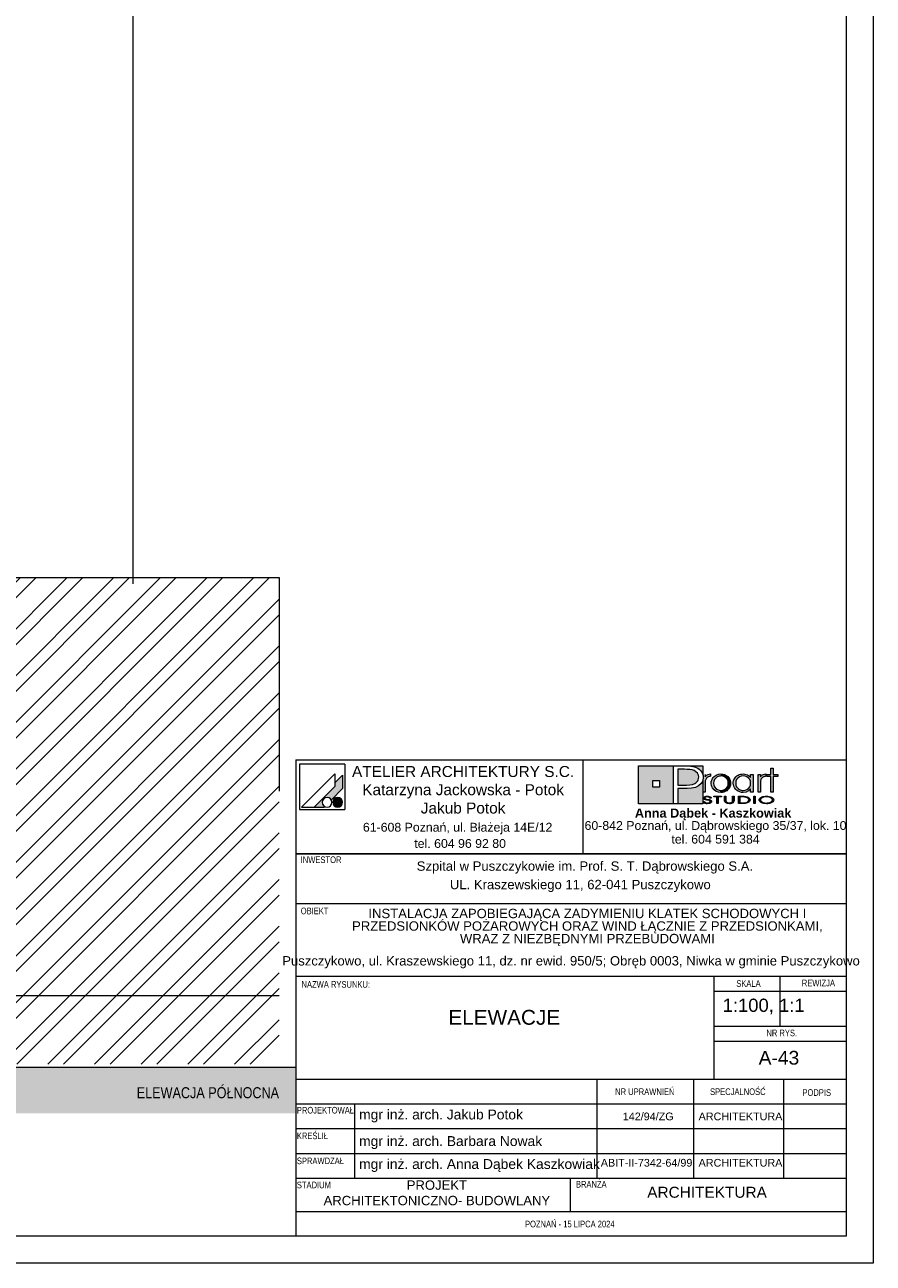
# Paper-space layout 'A-43 ELEWACJE' of a CAD drawing. Header units: millimetres. Extents: x -1100 to 1100, y 0 to 900.
# Tile 20 of 24: x 946 to 1100, y 0 to 225. Entities that reach past the tile are written whole.
import ezdxf
from ezdxf.xclip import XClip

# ---------------------------------------------------------------- set-up
doc = ezdxf.new("R2010")
doc.units = ezdxf.units.MM
doc.header["$MEASUREMENT"] = 0
doc.header["$XCLIPFRAME"] = 0
doc.linetypes.add('KURZGESTRICHELT', pattern=[550, 400, -150])
doc.linetypes.add('PRZERYWANA_DU_A', pattern=[550, 350, -200])
for name, color, linetype, lineweight, true_color in [('0_Nr_pióra__249', 7, 'Continuous', 5, 0x191919), ('A_Arkusz_Nr_pióra__19', 7, 'Continuous', 5, 0x191919), ('A_Arkusz_Nr_pióra__255', 7, 'Continuous', 15, 0x242424), ('A_linie_Nr_pióra__10', 7, 'Continuous', 13, 0x4b4b4b)]:
    doc.layers.add(name, color=color, linetype=linetype, lineweight=lineweight, true_color=true_color)
for name, color, linetype, lineweight in [('A_Arkusz_Nr_pióra__1', 7, 'Continuous', 20), ('A_opis_Nr_pióra__1', 7, 'Continuous', 20), ('A_ściany_Nr_pióra__1', 7, 'Continuous', 20), ('A_ściany_Nr_pióra__2', 8, 'Continuous', 13)]:
    doc.layers.add(name, color=color, linetype=linetype, lineweight=lineweight)
doc.layers.add('A_ściany', color=7, linetype='Continuous')
doc.styles.add('STYL_AUTOMATYCZNY_1', font='arial.ttf')
doc.styles.add('STYL_AUTOMATYCZNY_2', font='ARIALN.TTF')
doc.styles.add('STYL_AUTOMATYCZNY_3', font='arial.ttf')

# ---------------------------------------------------------------- blocks, each defined once
blk = doc.blocks.new('Rysunek_5_5', base_point=(-2628.73, 1333.61))
at = {"layer": 'A_ściany', "linetype": 'Continuous', "lineweight": 13}
h = blk.add_hatch(dxfattribs=at)
h.set_pattern_fill('stal_0005', color=8, style=0, pattern_type=2)
h.set_pattern_definition([(45, (-2628.7325, 1333.611), (-4.242641, 4.242641), []), (45, (-2630.1467, 1335.0253), (-4.242641, 4.242641), [])])
h.paths.add_polyline_path([(769.19, 36.18), (992.05, 36.18), (992.05, 124.55), (769.19, 124.55)])
blk.add_hatch(color=8, dxfattribs=at).paths.add_polyline_path([(644.29, 35.63), (644.29, 27.22), (995.1, 27.22), (995.1, 35.63)])
at = {"layer": 'A_linie_Nr_pióra__10', "color": 251, "linetype": 'KURZGESTRICHELT', "lineweight": 13, "true_color": 0x4b4b4b}
blk.add_line((741.9, 48.63), (992.05, 48.63), dxfattribs=at)
at = {"layer": 'A_ściany_Nr_pióra__1', "color": 7, "linetype": 'Continuous', "lineweight": 20}
for p, q in [((965.52, 395.51), (965.52, 123.4)), ((644.29, 35.63), (995.1, 35.63))]:
    blk.add_line(p, q, dxfattribs=at)
at = {"layer": 'A_ściany_Nr_pióra__2', "color": 8, "linetype": 'PRZERYWANA_DU_A', "lineweight": 13, "flags": 128}
blk.add_lwpolyline([(769.19, 36.18), (769.19, 124.55), (992.05, 124.55), (992.05, 36.18)], close=True, dxfattribs=at)
at = {"layer": 'A_opis_Nr_pióra__1', "color": 7, "linetype": 'Continuous', "lineweight": 20, "insert": (992.05, 29.95), "char_height": 2, "attachment_point": 9, "style": 'STYL_AUTOMATYCZNY_2'}
blk.add_mtext('\\A1;{\\pqr;\\fArial Narrow|b0|i0|c238|p0;\\W1.000000;ELEWACJA PÓŁNOCNA}', dxfattribs=at)

psp = doc.layouts.new('A-43 ELEWACJE')

# ---------------------------------------------------------------- hatches: boundary and pattern name
at = {"layer": 'A_Arkusz_Nr_pióra__19', "linetype": 'Continuous', "lineweight": 0, "true_color": 0x131313}
h = psp.add_hatch(color=250, dxfattribs=at)
h.paths.add_polyline_path([(1057.36, 90.34), (1063.71, 90.34), (1063.71, 83.46), (1057.36, 83.46)])
h.paths.add_polyline_path([(1059.96, 87.69), (1061.15, 87.69), (1061.15, 86.49), (1059.96, 86.49)], flags=0)
for points in [[(1069.03, 90.34), (1069.02, 88.83), (1068.99, 88.95), (1068.83, 89.25), (1068.63, 89.52), (1068.39, 89.75), (1068.11, 89.94), (1067.83, 90.07), (1067.54, 90.17), (1067.23, 90.25), (1066.87, 90.3), (1066.07, 90.33), (1066.02, 90.34)], [(1066.17, 89.71), (1065.71, 89.72), (1064.53, 89.72), (1064.53, 86.86), (1066.06, 86.86), (1066.69, 86.89), (1067.19, 86.98), (1067.59, 87.13), (1067.79, 87.26), (1067.96, 87.42), (1068.11, 87.61), (1068.21, 87.83), (1068.28, 88.05), (1068.3, 88.28), (1068.24, 88.67), (1068.07, 89), (1067.78, 89.3), (1067.48, 89.48), (1067.12, 89.62), (1066.71, 89.69), (1066.5, 89.71)], [(1064.53, 83.46), (1069.03, 83.46), (1069.03, 87.7), (1068.73, 87.14), (1068.24, 86.71), (1067.69, 86.45), (1067.02, 86.29), (1066.24, 86.24), (1064.53, 86.24)]]:
    psp.add_hatch(color=250, dxfattribs=at).paths.add_polyline_path(points)
at = {"layer": 'A_Arkusz_Nr_pióra__19', "linetype": 'Continuous', "lineweight": 5, "true_color": 0x191919}
for points in [[(1003.6, 88.67), (1002.2, 87.26), (1002.2, 86.61), (998.43, 82.85), (1000.24, 82.85), (1000.35, 82.96), (1000.22, 83.05), (1000.11, 83.16), (1000.02, 83.29), (999.96, 83.43), (999.92, 83.58), (999.91, 83.73), (999.92, 83.88), (999.96, 84.03), (1000.02, 84.17), (1000.11, 84.3), (1000.22, 84.4), (1000.35, 84.49), (1000.49, 84.56), (1000.64, 84.6), (1000.79, 84.61), (1000.94, 84.6), (1001.09, 84.56), (1001.23, 84.49), (1001.36, 84.4), (1001.46, 84.3), (1001.56, 84.16), (1003.6, 86.21), (1003.6, 86.51)], [(1003.6, 86.21), (1003.6, 88.67), (1002.2, 87.26), (1002.2, 86.61), (998.43, 82.85), (1000.24, 82.85), (1000.35, 82.96, -1.314777), (1001.56, 84.16)], [(1069.46, 88.83), (1069.02, 88.83), (1069.02, 85.58), (1069.48, 85.58), (1069.49, 87.54, -0.145311), (1069.61, 87.99, -0.140329), (1070.1, 88.38), (1070.45, 88.45), (1070.45, 88.88), (1070.01, 88.81), (1069.68, 88.63), (1069.46, 88.34)], [(1070.56, 87.22), (1070.58, 87.43), (1070.63, 87.65), (1070.71, 87.86), (1070.82, 88.06), (1070.95, 88.25), (1071.11, 88.41), (1071.48, 88.67), (1071.88, 88.83), (1072.33, 88.89), (1072.35, 88.89), (1072.33, 88.52), (1072.17, 88.5), (1072, 88.47), (1071.83, 88.41), (1071.67, 88.34), (1071.53, 88.24), (1071.39, 88.13), (1071.17, 87.86), (1071.04, 87.55), (1071, 87.2), (1071.04, 86.84), (1071.18, 86.52), (1071.4, 86.24), (1071.68, 86.04), (1071.99, 85.91), (1072.17, 85.89), (1072.15, 85.52), (1071.88, 85.55), (1071.47, 85.71), (1071.11, 85.97), (1070.8, 86.33), (1070.62, 86.75)], [(1072.33, 88.52), (1072.68, 88.47), (1073, 88.33), (1073.29, 88.11), (1073.5, 87.85), (1073.62, 87.55), (1073.67, 87.21), (1073.64, 86.96), (1074.05, 86.8), (1074.07, 86.87), (1074.1, 87.2), (1074.08, 87.43), (1074.03, 87.67), (1073.93, 87.91), (1073.77, 88.17), (1073.56, 88.4), (1073.3, 88.6), (1073, 88.76), (1072.68, 88.85), (1072.35, 88.89)], [(1080.14, 88.38), (1080.05, 88.34), (1079.97, 88.29), (1079.87, 88.23), (1079.76, 88.12), (1079.67, 88.01), (1079.6, 87.9), (1079.56, 87.78), (1079.53, 87.63), (1079.52, 87.46), (1079.52, 85.58), (1079.07, 85.58), (1079.07, 88.81), (1079.5, 88.81), (1079.5, 88.34), (1079.72, 88.63), (1080.05, 88.81), (1080.49, 88.88), (1080.49, 88.45), (1080.36, 88.43), (1080.24, 88.41)], [(1081.85, 85.58), (1081.41, 85.58), (1081.41, 88.44), (1080.7, 88.44), (1080.7, 88.81), (1081.41, 88.81), (1081.41, 89.94), (1081.85, 89.94), (1081.85, 88.81), (1082.66, 88.81), (1082.66, 88.44), (1081.85, 88.44)], [(1072.86, 85.58), (1072.6, 85.52), (1072.33, 85.5), (1072.15, 85.52), (1072.17, 85.89), (1072.34, 85.87), (1072.69, 85.91), (1073, 86.04), (1073.28, 86.26), (1073.5, 86.53), (1073.62, 86.85), (1073.64, 86.96), (1074.05, 86.8), (1073.97, 86.56), (1073.8, 86.26), (1073.61, 86.03), (1073.38, 85.84), (1073.12, 85.68)], [(1002.36, 84.53), (1003.02, 82.9, -0.39153), (1001.92, 83.36, -0.418968)], [(1002.36, 84.53), (1003.02, 82.9, 0.455663), (1003.49, 84.15, 0.390402)], [(1069.33, 83.87), (1069.06, 83.87), (1069.08, 83.79), (1069.13, 83.71), (1069.2, 83.64), (1069.28, 83.59), (1069.36, 83.56), (1069.43, 83.54), (1069.48, 83.52), (1069.61, 83.49), (1069.74, 83.48), (1069.82, 83.49), (1069.9, 83.48), (1070.05, 83.49), (1070.24, 83.53), (1070.41, 83.6), (1070.52, 83.68), (1070.59, 83.77), (1070.62, 83.87), (1070.61, 83.92), (1070.58, 83.98), (1070.55, 84.03), (1070.49, 84.08), (1070.44, 84.12), (1070.35, 84.16), (1070.3, 84.18), (1070.2, 84.21), (1070.16, 84.22), (1070.15, 84.07), (1070.19, 84.05), (1070.29, 84), (1070.34, 83.93), (1070.36, 83.86), (1070.35, 83.8), (1070.31, 83.74), (1070.23, 83.68), (1070.17, 83.65), (1070.11, 83.64), (1070.02, 83.61), (1069.94, 83.6), (1069.87, 83.6), (1069.8, 83.6), (1069.71, 83.61), (1069.63, 83.62), (1069.56, 83.64), (1069.49, 83.67), (1069.45, 83.7), (1069.39, 83.74), (1069.35, 83.8)], [(1070.29, 84.49), (1070.55, 84.49), (1070.53, 84.59), (1070.47, 84.67), (1070.35, 84.75), (1070.21, 84.81), (1070.04, 84.84), (1069.85, 84.85), (1069.66, 84.84), (1069.49, 84.8), (1069.34, 84.74), (1069.23, 84.67), (1069.16, 84.59), (1069.14, 84.5), (1069.16, 84.4), (1069.22, 84.33), (1069.32, 84.26), (1069.4, 84.22), (1069.47, 84.2), (1069.53, 84.19), (1069.65, 84.16), (1069.76, 84.15), (1069.88, 84.13), (1069.99, 84.11), (1070.07, 84.09), (1070.15, 84.07), (1070.16, 84.22), (1070.04, 84.24), (1069.88, 84.26), (1069.69, 84.3), (1069.6, 84.32), (1069.52, 84.35), (1069.45, 84.39), (1069.41, 84.44), (1069.4, 84.5), (1069.42, 84.57), (1069.46, 84.62), (1069.54, 84.67), (1069.62, 84.7), (1069.72, 84.73), (1069.81, 84.73), (1069.9, 84.73), (1069.99, 84.72), (1070.07, 84.7), (1070.15, 84.67), (1070.22, 84.62), (1070.27, 84.56)], [(1071.85, 83.5), (1071.6, 83.5), (1071.6, 84.71), (1071.02, 84.71), (1071.02, 84.83), (1072.43, 84.83), (1072.43, 84.71), (1071.85, 84.71)], [(1074.45, 83.6), (1074.36, 83.56), (1074.25, 83.52), (1074.12, 83.5), (1073.99, 83.48), (1073.86, 83.48), (1073.67, 83.49), (1073.5, 83.52), (1073.34, 83.56), (1073.15, 83.67), (1073.03, 83.82), (1073, 84), (1073, 84.83), (1073.25, 84.83), (1073.25, 84), (1073.26, 83.9), (1073.31, 83.81), (1073.37, 83.74, 0.154269), (1073.86, 83.61, 0.149724), (1074.34, 83.73), (1074.41, 83.81)], [(1074.41, 83.81), (1074.45, 83.9), (1074.46, 84), (1074.46, 84.83), (1074.72, 84.83), (1074.72, 84), (1074.7, 83.86), (1074.63, 83.74), (1074.53, 83.65), (1074.45, 83.6)], [(1075.76, 83.62), (1076.04, 83.62), (1076.04, 83.5), (1075.51, 83.5), (1075.51, 84.83), (1076.04, 84.83), (1076.04, 84.71), (1075.76, 84.71)], [(1076.23, 84.83), (1076.55, 84.82), (1076.75, 84.79), (1076.75, 84.66), (1076.59, 84.68), (1076.38, 84.7), (1076.13, 84.71), (1076.04, 84.71), (1076.04, 84.83)], [(1076.74, 83.53), (1076.72, 83.53), (1076.5, 83.51), (1076.25, 83.5), (1076.04, 83.5), (1076.04, 83.62), (1076.13, 83.62), (1076.28, 83.62), (1076.45, 83.63), (1076.53, 83.63), (1076.66, 83.65), (1076.74, 83.67)], [(1077.07, 84.72), (1077.23, 84.65), (1077.36, 84.58), (1077.48, 84.49), (1077.57, 84.38), (1077.62, 84.27), (1077.64, 84.16), (1077.61, 84.02), (1077.53, 83.89), (1077.39, 83.77), (1077.25, 83.68), (1077.09, 83.62), (1076.92, 83.57), (1076.74, 83.53), (1076.74, 83.67), (1076.88, 83.7), (1077.07, 83.77), (1077.22, 83.87), (1077.31, 83.96), (1077.37, 84.06), (1077.39, 84.17), (1077.37, 84.28), (1077.3, 84.38), (1077.21, 84.47), (1077.08, 84.55), (1076.93, 84.61), (1076.75, 84.66), (1076.75, 84.79), (1076.83, 84.78)], [(1078.57, 83.5), (1078.32, 83.5), (1078.32, 84.83), (1078.57, 84.83)]]:
    psp.add_hatch(color=250, dxfattribs=at).paths.add_polyline_path(points)
h = psp.add_hatch(color=250, dxfattribs=at)
h.paths.add_polyline_path([(1077.73, 86.15), (1077.36, 85.79), (1076.91, 85.57), (1076.39, 85.5), (1076.06, 85.53), (1075.75, 85.61), (1075.44, 85.75), (1075.18, 85.92), (1074.96, 86.14), (1074.78, 86.41), (1074.66, 86.67), (1074.59, 86.93), (1074.57, 87.2), (1074.58, 87.41), (1074.63, 87.61), (1074.7, 87.82), (1074.79, 88.02), (1074.91, 88.19), (1075.05, 88.36), (1075.24, 88.52), (1075.44, 88.65), (1075.67, 88.76), (1075.91, 88.83), (1076.15, 88.87), (1076.4, 88.89), (1076.67, 88.87), (1076.92, 88.81), (1077.15, 88.72), (1077.37, 88.59), (1077.56, 88.43), (1077.73, 88.24), (1077.73, 88.51), (1077.73, 88.81), (1078.17, 88.81), (1078.17, 87.53), (1078.17, 85.58), (1077.73, 85.58), (1077.73, 85.83)])
h.paths.add_polyline_path([(1075.81, 88.38, 0.471077), (1075.22, 86.5, 0.494724), (1077.4, 86.34, 0.387258), (1077.36, 88.1, 0.314042)], flags=0)
h = psp.add_hatch(color=250, dxfattribs=at)
h.paths.add_polyline_path([(1080.59, 84.85, 0.130991), (1079.56, 84.6, 0.250658), (1079.25, 84.17, 0.250617), (1079.5, 83.77, 0.141351), (1080.59, 83.48, 0.117723), (1081.58, 83.7, 0.245905), (1081.93, 84.16, 0.237366), (1081.68, 84.56, 0.143887)])
h.paths.add_polyline_path([(1080.59, 84.73, 0.128597), (1079.81, 84.56), (1079.72, 84.5), (1079.65, 84.45), (1079.58, 84.37), (1079.54, 84.31), (1079.51, 84.24), (1079.5, 84.17), (1079.53, 84.03), (1079.62, 83.91), (1079.78, 83.79, 0.126974), (1080.59, 83.6, 0.113214), (1081.35, 83.76), (1081.49, 83.86), (1081.58, 83.93), (1081.63, 84.01), (1081.66, 84.08), (1081.67, 84.16), (1081.65, 84.26), (1081.6, 84.36), (1081.52, 84.45), (1081.39, 84.55, 0.11716)], flags=0)

# ---------------------------------------------------------------- linework, layer by layer
at = {"layer": '0_Nr_pióra__249', "color": 250, "linetype": 'Continuous', "lineweight": 5, "true_color": 0x191919}
for p, q in [((995.75, 90.68), (995.75, 82.41)), ((1004.01, 90.68), (995.75, 90.68)), ((1004.01, 90.68), (1004.01, 82.41)), ((1057.36, 90.34), (1069.03, 90.34)), ((1057.36, 83.46), (1057.36, 90.34)), ((1063.71, 83.46), (1063.71, 90.34)), ((1063.71, 90.34), (1065.99, 90.34)), ((1065.99, 90.34), (1066.46, 90.33)), ((1066.46, 90.33), (1066.87, 90.3)), ((1066.87, 90.3), (1067.23, 90.25)), ((1067.23, 90.25), (1067.54, 90.17)), ((1067.54, 90.17), (1067.83, 90.07)), ((1067.83, 90.07), (1068.11, 89.94)), ((1069.03, 90.34), (1069.02, 88.81)), ((1002.2, 88.91), (996.13, 82.85)), ((1002.2, 88.91), (1002.2, 86.61)), ((1003.6, 88.67), (1002.2, 87.26)), ((1003.6, 88.67), (1003.6, 86.51)), ((1064.53, 89.72), (1064.53, 86.86)), ((1065.71, 89.72), (1064.53, 89.72)), ((1066.17, 89.71), (1065.71, 89.72)), ((1066.5, 89.71), (1066.17, 89.71)), ((1066.71, 89.69), (1066.5, 89.71)), ((1067.12, 89.62), (1066.71, 89.69)), ((1067.48, 89.48), (1067.12, 89.62)), ((1067.79, 89.29), (1067.48, 89.48)), ((1068.07, 89), (1067.79, 89.29)), ((1068.24, 88.67), (1068.07, 89)), ((1068.11, 89.94), (1068.39, 89.75)), ((1068.11, 87.61), (1068.21, 87.83)), ((1068.21, 87.83), (1068.28, 88.05)), ((1068.3, 88.28), (1068.24, 88.67)), ((1068.28, 88.05), (1068.3, 88.28)), ((1068.39, 89.75), (1068.63, 89.52)), ((1068.63, 89.52), (1068.83, 89.25)), ((1068.83, 89.25), (1068.99, 88.95)), ((1068.99, 88.95), (1069.08, 88.62)), ((1069.12, 88.27), (1069.02, 87.66)), ((1069.08, 88.62), (1069.12, 88.27)), ((1069.46, 88.81), (1069.46, 88.34)), ((1069.46, 88.34), (1069.68, 88.63)), ((1069.52, 87.78), (1069.49, 87.63)), ((1069.56, 87.9), (1069.52, 87.78)), ((1069.63, 88.01), (1069.56, 87.9)), ((1069.72, 88.12), (1069.63, 88.01)), ((1069.68, 88.63), (1070.01, 88.81)), ((1069.83, 88.23), (1069.72, 88.12)), ((1069.92, 88.29), (1069.83, 88.23)), ((1070.01, 88.34), (1069.92, 88.29)), ((1070.01, 88.81), (1070.45, 88.88)), ((1070.1, 88.38), (1070.01, 88.34)), ((1070.2, 88.41), (1070.1, 88.38)), ((1070.32, 88.43), (1070.2, 88.41)), ((1070.45, 88.45), (1070.32, 88.43)), ((1070.45, 88.88), (1070.45, 88.45)), ((1070.63, 87.65), (1070.71, 87.86)), ((1070.71, 87.86), (1070.82, 88.06)), ((1070.82, 88.06), (1070.95, 88.25)), ((1070.95, 88.25), (1071.11, 88.41)), ((1071.17, 87.86), (1071.04, 87.55)), ((1071.11, 88.41), (1071.48, 88.67)), ((1071.39, 88.13), (1071.17, 87.86)), ((1071.53, 88.24), (1071.39, 88.13)), ((1071.48, 88.67), (1071.88, 88.83)), ((1071.67, 88.34), (1071.53, 88.24)), ((1071.83, 88.41), (1071.67, 88.34)), ((1072, 88.47), (1071.83, 88.41)), ((1071.88, 88.83), (1072.33, 88.89)), ((1072.17, 88.5), (1072, 88.47)), ((1072.34, 88.52), (1072.17, 88.5)), ((1072.33, 88.89), (1072.67, 88.86)), ((1072.68, 88.47), (1072.34, 88.52)), ((1072.67, 88.86), (1073, 88.76)), ((1073, 88.33), (1072.68, 88.47)), ((1073, 88.76), (1073.3, 88.6)), ((1073.29, 88.11), (1073, 88.33)), ((1073.5, 87.85), (1073.29, 88.11)), ((1073.3, 88.6), (1073.56, 88.4)), ((1073.62, 87.55), (1073.5, 87.85)), ((1073.56, 88.4), (1073.77, 88.17)), ((1073.77, 88.17), (1073.94, 87.9)), ((1073.94, 87.9), (1074.03, 87.67)), ((1074.63, 87.61), (1074.7, 87.82)), ((1074.7, 87.82), (1074.79, 88.02)), ((1074.79, 88.02), (1074.91, 88.19)), ((1074.91, 88.19), (1075.05, 88.36)), ((1075.05, 88.36), (1075.24, 88.52)), ((1075.19, 87.85), (1075.05, 87.55)), ((1075.41, 88.12), (1075.19, 87.85)), ((1075.24, 88.52), (1075.44, 88.65)), ((1075.71, 88.34), (1075.41, 88.12)), ((1075.44, 88.65), (1075.67, 88.76)), ((1075.67, 88.76), (1075.91, 88.83)), ((1076.03, 88.47), (1075.71, 88.34)), ((1075.91, 88.83), (1076.15, 88.87)), ((1076.39, 88.52), (1076.03, 88.47)), ((1076.15, 88.87), (1076.4, 88.89)), ((1076.75, 88.47), (1076.39, 88.52)), ((1076.4, 88.89), (1076.67, 88.87)), ((1076.67, 88.87), (1076.92, 88.81)), ((1077.06, 88.34), (1076.75, 88.47)), ((1076.92, 88.81), (1077.15, 88.72)), ((1077.34, 88.12), (1077.06, 88.34)), ((1077.15, 88.72), (1077.37, 88.59)), ((1077.56, 87.85), (1077.34, 88.12)), ((1077.37, 88.59), (1077.56, 88.43)), ((1077.56, 88.43), (1077.73, 88.24)), ((1077.69, 87.54), (1077.56, 87.85)), ((1077.73, 88.24), (1077.73, 88.81)), ((1077.73, 88.81), (1078.17, 88.81)), ((1078.17, 88.81), (1078.17, 85.58)), ((1079.07, 85.58), (1079.07, 88.81)), ((1079.07, 88.81), (1079.5, 88.81)), ((1079.5, 88.81), (1079.5, 88.34)), ((1079.5, 88.34), (1079.72, 88.63)), ((1079.56, 87.78), (1079.53, 87.63)), ((1079.6, 87.9), (1079.56, 87.78)), ((1079.67, 88.01), (1079.6, 87.9)), ((1079.76, 88.12), (1079.67, 88.01)), ((1079.72, 88.63), (1080.05, 88.81)), ((1079.87, 88.23), (1079.76, 88.12)), ((1079.97, 88.29), (1079.87, 88.23)), ((1080.05, 88.34), (1079.97, 88.29)), ((1080.05, 88.81), (1080.49, 88.88)), ((1080.14, 88.38), (1080.05, 88.34)), ((1080.24, 88.41), (1080.14, 88.38)), ((1080.36, 88.43), (1080.24, 88.41)), ((1080.49, 88.45), (1080.36, 88.43)), ((1080.49, 88.88), (1080.49, 88.45)), ((1080.7, 88.44), (1080.7, 88.81)), ((1080.7, 88.81), (1081.41, 88.81)), ((1081.41, 88.44), (1080.7, 88.44)), ((1081.41, 88.81), (1081.41, 89.94)), ((1081.41, 89.94), (1081.85, 89.94)), ((1081.41, 85.58), (1081.41, 88.44)), ((1081.85, 89.94), (1081.85, 88.81)), ((1081.85, 88.81), (1082.66, 88.81)), ((1082.66, 88.44), (1081.85, 88.44)), ((1081.85, 88.44), (1081.85, 85.58)), ((1082.66, 88.81), (1082.66, 88.44)), ((1002.2, 86.61), (998.43, 82.85)), ((1003.6, 86.21), (1001.56, 84.16)), ((1003.6, 86.51), (1003.6, 86.21)), ((1059.96, 87.69), (1061.15, 87.69)), ((1059.96, 87.69), (1061.15, 87.69)), ((1059.96, 86.49), (1059.96, 87.69)), ((1061.15, 86.49), (1059.96, 86.49)), ((1061.15, 87.69), (1061.15, 86.49)), ((1061.15, 87.69), (1061.15, 86.49)), ((1064.53, 86.86), (1066.06, 86.86)), ((1064.53, 86.24), (1064.53, 83.46)), ((1066.19, 86.24), (1064.53, 86.24)), ((1066.06, 86.86), (1066.69, 86.89)), ((1067, 86.29), (1066.19, 86.24)), ((1066.69, 86.89), (1067.19, 86.98)), ((1067.69, 86.45), (1067, 86.29)), ((1067.19, 86.98), (1067.59, 87.13)), ((1067.59, 87.13), (1067.79, 87.26)), ((1068.24, 86.71), (1067.69, 86.45)), ((1067.79, 87.26), (1067.96, 87.42)), ((1067.96, 87.42), (1068.11, 87.61)), ((1068.73, 87.14), (1068.24, 86.71)), ((1069.02, 87.66), (1068.73, 87.14)), ((1069.48, 85.58), (1069.02, 85.58)), ((1069.03, 87.67), (1069.03, 83.46)), ((1069.49, 87.63), (1069.48, 87.46)), ((1069.48, 87.46), (1069.48, 85.58)), ((1070.56, 87.22), (1070.58, 87.43)), ((1070.62, 86.75), (1070.56, 87.22)), ((1070.58, 87.43), (1070.63, 87.65)), ((1070.8, 86.33), (1070.62, 86.75)), ((1071.11, 85.97), (1070.8, 86.33)), ((1071.04, 87.55), (1071, 87.2)), ((1071, 87.2), (1071.04, 86.84)), ((1071.04, 86.84), (1071.18, 86.52)), ((1071.47, 85.71), (1071.11, 85.97)), ((1071.18, 86.52), (1071.4, 86.24)), ((1071.4, 86.24), (1071.68, 86.04)), ((1071.88, 85.55), (1071.47, 85.71)), ((1071.68, 86.04), (1071.99, 85.91)), ((1072.33, 85.5), (1071.88, 85.55)), ((1071.99, 85.91), (1072.34, 85.87)), ((1072.6, 85.52), (1072.33, 85.5)), ((1072.34, 85.87), (1072.69, 85.91)), ((1072.86, 85.58), (1072.6, 85.52)), ((1072.69, 85.91), (1073, 86.04)), ((1073.12, 85.68), (1072.86, 85.58)), ((1073, 86.04), (1073.28, 86.26)), ((1073.38, 85.84), (1073.12, 85.68)), ((1073.28, 86.26), (1073.5, 86.53)), ((1073.61, 86.03), (1073.38, 85.84)), ((1073.5, 86.53), (1073.62, 86.85)), ((1073.8, 86.26), (1073.61, 86.03)), ((1073.67, 87.21), (1073.62, 87.55)), ((1073.62, 86.85), (1073.67, 87.21)), ((1073.97, 86.56), (1073.8, 86.26)), ((1074.07, 86.87), (1073.97, 86.56)), ((1074.03, 87.67), (1074.08, 87.43)), ((1074.1, 87.2), (1074.07, 86.87)), ((1074.08, 87.43), (1074.1, 87.2)), ((1074.57, 87.2), (1074.58, 87.41)), ((1074.59, 86.93), (1074.57, 87.2)), ((1074.58, 87.41), (1074.63, 87.61)), ((1074.66, 86.67), (1074.59, 86.93)), ((1074.78, 86.41), (1074.66, 86.67)), ((1074.96, 86.14), (1074.78, 86.41)), ((1075.18, 85.92), (1074.96, 86.14)), ((1075.05, 87.55), (1075.01, 87.22)), ((1075.01, 87.22), (1075.05, 86.87)), ((1075.05, 86.87), (1075.18, 86.55)), ((1075.18, 86.55), (1075.4, 86.28)), ((1075.44, 85.75), (1075.18, 85.92)), ((1075.4, 86.28), (1075.53, 86.16)), ((1075.75, 85.61), (1075.44, 85.75)), ((1075.53, 86.16), (1075.68, 86.06)), ((1075.68, 86.06), (1075.85, 85.98)), ((1076.06, 85.53), (1075.75, 85.61)), ((1075.85, 85.98), (1076.03, 85.92)), ((1076.03, 85.92), (1076.21, 85.88)), ((1076.39, 85.5), (1076.06, 85.53)), ((1076.21, 85.88), (1076.39, 85.87)), ((1076.39, 85.87), (1076.74, 85.91)), ((1076.91, 85.57), (1076.39, 85.5)), ((1076.74, 85.91), (1077.06, 86.05)), ((1077.36, 85.79), (1076.91, 85.57)), ((1077.06, 86.05), (1077.34, 86.26)), ((1077.34, 86.26), (1077.56, 86.54)), ((1077.73, 86.15), (1077.36, 85.79)), ((1077.56, 86.54), (1077.69, 86.85)), ((1077.73, 87.19), (1077.69, 87.54)), ((1077.69, 86.85), (1077.73, 87.19)), ((1077.73, 85.58), (1077.73, 86.15)), ((1078.17, 85.58), (1077.73, 85.58)), ((1079.52, 85.58), (1079.07, 85.58)), ((1079.53, 87.63), (1079.52, 87.46)), ((1079.52, 87.46), (1079.52, 85.58)), ((1081.85, 85.58), (1081.41, 85.58)), ((1069.03, 83.46), (1057.36, 83.46)), ((1064.53, 83.46), (1063.71, 83.46)), ((1069.08, 83.79), (1069.06, 83.87)), ((1069.06, 83.87), (1069.33, 83.87)), ((1069.13, 83.71), (1069.08, 83.79)), ((1069.2, 83.64), (1069.13, 83.71)), ((1069.14, 84.5), (1069.16, 84.59)), ((1069.16, 84.4), (1069.14, 84.5)), ((1069.16, 84.59), (1069.23, 84.67)), ((1069.22, 84.33), (1069.16, 84.4)), ((1069.28, 83.59), (1069.2, 83.64)), ((1069.32, 84.26), (1069.22, 84.33)), ((1069.23, 84.67), (1069.34, 84.74)), ((1069.37, 83.55), (1069.28, 83.59)), ((1069.37, 84.23), (1069.32, 84.26)), ((1069.33, 83.87), (1069.35, 83.8)), ((1069.34, 84.74), (1069.49, 84.8)), ((1069.35, 83.8), (1069.39, 83.74)), ((1069.43, 84.21), (1069.37, 84.23)), ((1069.48, 83.52), (1069.37, 83.55)), ((1069.39, 83.74), (1069.45, 83.7)), ((1069.41, 84.56), (1069.4, 84.5)), ((1069.4, 84.5), (1069.41, 84.44)), ((1069.46, 84.62), (1069.41, 84.56)), ((1069.41, 84.44), (1069.45, 84.39)), ((1069.5, 84.19), (1069.43, 84.21)), ((1069.45, 84.39), (1069.52, 84.35)), ((1069.45, 83.7), (1069.5, 83.67)), ((1069.54, 84.67), (1069.46, 84.62)), ((1069.59, 83.5), (1069.48, 83.52)), ((1069.49, 84.8), (1069.66, 84.84)), ((1069.58, 84.18), (1069.5, 84.19)), ((1069.5, 83.67), (1069.56, 83.64)), ((1069.52, 84.35), (1069.6, 84.32)), ((1069.62, 84.7), (1069.54, 84.67)), ((1069.56, 83.64), (1069.63, 83.62)), ((1069.68, 84.16), (1069.58, 84.18)), ((1069.72, 83.48), (1069.59, 83.5)), ((1069.6, 84.32), (1069.73, 84.29)), ((1069.72, 84.73), (1069.62, 84.7)), ((1069.63, 83.62), (1069.7, 83.61)), ((1069.66, 84.84), (1069.85, 84.85)), ((1069.8, 84.14), (1069.68, 84.16)), ((1069.7, 83.61), (1069.77, 83.6)), ((1069.83, 84.73), (1069.72, 84.73)), ((1069.84, 83.48), (1069.72, 83.48)), ((1069.73, 84.29), (1069.89, 84.26)), ((1069.77, 83.6), (1069.85, 83.6)), ((1069.96, 84.12), (1069.8, 84.14)), ((1069.95, 84.72), (1069.83, 84.73)), ((1070.05, 83.49), (1069.84, 83.48)), ((1069.85, 84.85), (1070.04, 84.84)), ((1069.85, 83.6), (1069.92, 83.6)), ((1069.89, 84.26), (1070.03, 84.24)), ((1069.92, 83.6), (1069.98, 83.61)), ((1070.06, 84.7), (1069.95, 84.72)), ((1070.09, 84.09), (1069.96, 84.12)), ((1069.98, 83.61), (1070.05, 83.62)), ((1070.03, 84.24), (1070.13, 84.22)), ((1070.04, 84.84), (1070.21, 84.81)), ((1070.05, 83.62), (1070.12, 83.64)), ((1070.24, 83.53), (1070.05, 83.49)), ((1070.15, 84.67), (1070.06, 84.7)), ((1070.19, 84.05), (1070.09, 84.09)), ((1070.12, 83.64), (1070.18, 83.66)), ((1070.13, 84.22), (1070.2, 84.21)), ((1070.22, 84.62), (1070.15, 84.67)), ((1070.18, 83.66), (1070.23, 83.68)), ((1070.29, 84), (1070.19, 84.05)), ((1070.2, 84.21), (1070.25, 84.2)), ((1070.21, 84.81), (1070.35, 84.75)), ((1070.27, 84.56), (1070.22, 84.62)), ((1070.23, 83.68), (1070.3, 83.74)), ((1070.41, 83.6), (1070.24, 83.53)), ((1070.25, 84.2), (1070.31, 84.18)), ((1070.29, 84.49), (1070.27, 84.56)), ((1070.55, 84.49), (1070.29, 84.49)), ((1070.34, 83.93), (1070.29, 84)), ((1070.3, 83.74), (1070.35, 83.8)), ((1070.31, 84.18), (1070.36, 84.16)), ((1070.36, 83.86), (1070.34, 83.93)), ((1070.35, 84.75), (1070.47, 84.67)), ((1070.35, 83.8), (1070.36, 83.86)), ((1070.36, 84.16), (1070.44, 84.12)), ((1070.52, 83.68), (1070.41, 83.6)), ((1070.44, 84.12), (1070.5, 84.08)), ((1070.47, 84.67), (1070.53, 84.59)), ((1070.5, 84.08), (1070.55, 84.03)), ((1070.59, 83.77), (1070.52, 83.68)), ((1070.53, 84.59), (1070.55, 84.49)), ((1070.55, 84.03), (1070.59, 83.98)), ((1070.59, 83.98), (1070.61, 83.92)), ((1070.62, 83.87), (1070.59, 83.77)), ((1070.61, 83.92), (1070.62, 83.87)), ((1071.02, 84.71), (1071.02, 84.83)), ((1071.02, 84.83), (1072.43, 84.83)), ((1071.6, 84.71), (1071.02, 84.71)), ((1071.6, 83.5), (1071.6, 84.71)), ((1071.85, 83.5), (1071.6, 83.5)), ((1072.43, 84.71), (1071.85, 84.71)), ((1071.85, 84.71), (1071.85, 83.5)), ((1072.43, 84.83), (1072.43, 84.71)), ((1073, 84.83), (1073.25, 84.83)), ((1073, 84), (1073, 84.83)), ((1073.03, 83.82), (1073, 84)), ((1073.15, 83.67), (1073.03, 83.82)), ((1073.34, 83.56), (1073.15, 83.67)), ((1073.25, 84.83), (1073.25, 84)), ((1073.25, 84), (1073.26, 83.9)), ((1073.26, 83.9), (1073.31, 83.81)), ((1073.31, 83.81), (1073.38, 83.73)), ((1073.5, 83.52), (1073.34, 83.56)), ((1073.38, 83.73), (1073.43, 83.7)), ((1073.43, 83.7), (1073.5, 83.67)), ((1073.5, 83.67), (1073.58, 83.64)), ((1073.67, 83.49), (1073.5, 83.52)), ((1073.58, 83.64), (1073.67, 83.62)), ((1073.67, 83.62), (1073.76, 83.61)), ((1073.86, 83.48), (1073.67, 83.49)), ((1073.76, 83.61), (1073.86, 83.61)), ((1073.86, 83.61), (1073.95, 83.61)), ((1073.99, 83.48), (1073.86, 83.48)), ((1073.95, 83.61), (1074.04, 83.62)), ((1074.12, 83.5), (1073.99, 83.48)), ((1074.04, 83.62), (1074.13, 83.64)), ((1074.25, 83.52), (1074.12, 83.5)), ((1074.13, 83.64), (1074.21, 83.67)), ((1074.21, 83.67), (1074.28, 83.7)), ((1074.36, 83.56), (1074.25, 83.52)), ((1074.28, 83.7), (1074.34, 83.73)), ((1074.34, 83.73), (1074.41, 83.81)), ((1074.45, 83.6), (1074.36, 83.56)), ((1074.41, 83.81), (1074.45, 83.9)), ((1074.45, 83.9), (1074.46, 84)), ((1074.53, 83.65), (1074.45, 83.6)), ((1074.46, 84), (1074.46, 84.83)), ((1074.46, 84.83), (1074.72, 84.83)), ((1074.63, 83.74), (1074.53, 83.65)), ((1074.7, 83.86), (1074.63, 83.74)), ((1074.72, 84), (1074.7, 83.86)), ((1074.72, 84.83), (1074.72, 84)), ((1075.51, 83.5), (1075.51, 84.83)), ((1075.51, 84.83), (1076.04, 84.83)), ((1075.51, 83.5), (1075.51, 84.83)), ((1075.51, 84.83), (1076.23, 84.83)), ((1076.04, 83.5), (1075.51, 83.5)), ((1076.25, 83.5), (1075.51, 83.5)), ((1076.04, 84.71), (1075.76, 84.71)), ((1075.76, 84.71), (1075.76, 83.62)), ((1076.13, 84.71), (1075.76, 84.71)), ((1075.76, 84.71), (1075.76, 83.62)), ((1075.76, 83.62), (1076.04, 83.62)), ((1075.76, 83.62), (1076.13, 83.62)), ((1076.04, 84.83), (1076.04, 84.71)), ((1076.04, 83.62), (1076.04, 83.5)), ((1076.38, 84.7), (1076.13, 84.71)), ((1076.13, 83.62), (1076.35, 83.62)), ((1076.23, 84.83), (1076.55, 84.82)), ((1076.5, 83.51), (1076.25, 83.5)), ((1076.35, 83.62), (1076.53, 83.63)), ((1076.59, 84.68), (1076.38, 84.7)), ((1076.72, 83.53), (1076.5, 83.51)), ((1076.53, 83.63), (1076.68, 83.65)), ((1076.55, 84.82), (1076.83, 84.78)), ((1076.77, 84.65), (1076.59, 84.68)), ((1076.68, 83.65), (1076.89, 83.7)), ((1076.92, 83.57), (1076.72, 83.53)), ((1076.93, 84.61), (1076.77, 84.65)), ((1076.83, 84.78), (1077.07, 84.72)), ((1076.89, 83.7), (1077.07, 83.77)), ((1077.09, 83.62), (1076.92, 83.57)), ((1077.07, 84.55), (1076.93, 84.61)), ((1077.07, 84.72), (1077.23, 84.65)), ((1077.2, 84.48), (1077.07, 84.55)), ((1077.07, 83.77), (1077.22, 83.87)), ((1077.25, 83.68), (1077.09, 83.62)), ((1077.3, 84.38), (1077.2, 84.48)), ((1077.22, 83.87), (1077.31, 83.96)), ((1077.23, 84.65), (1077.36, 84.58)), ((1077.39, 83.77), (1077.25, 83.68)), ((1077.37, 84.28), (1077.3, 84.38)), ((1077.31, 83.96), (1077.37, 84.06)), ((1077.36, 84.58), (1077.48, 84.49)), ((1077.39, 84.17), (1077.37, 84.28)), ((1077.37, 84.06), (1077.39, 84.17)), ((1077.53, 83.89), (1077.39, 83.77)), ((1077.48, 84.49), (1077.57, 84.38)), ((1077.61, 84.02), (1077.53, 83.89)), ((1077.57, 84.38), (1077.62, 84.27)), ((1077.64, 84.16), (1077.61, 84.02)), ((1077.62, 84.27), (1077.64, 84.16)), ((1078.32, 83.5), (1078.32, 84.83)), ((1078.32, 84.83), (1078.57, 84.83)), ((1078.32, 83.5), (1078.32, 84.83)), ((1078.32, 84.83), (1078.57, 84.83)), ((1078.57, 83.5), (1078.32, 83.5)), ((1078.57, 83.5), (1078.32, 83.5)), ((1078.57, 84.83), (1078.57, 83.5)), ((1078.57, 84.83), (1078.57, 83.5)), ((1079.25, 84.17), (1079.27, 84.28)), ((1079.26, 84.07), (1079.25, 84.17)), ((1079.31, 83.97), (1079.26, 84.07)), ((1079.27, 84.28), (1079.33, 84.39)), ((1079.38, 83.87), (1079.31, 83.97)), ((1079.33, 84.39), (1079.42, 84.5)), ((1079.5, 83.77), (1079.38, 83.87)), ((1079.42, 84.5), (1079.56, 84.6)), ((1079.51, 84.24), (1079.5, 84.17)), ((1079.5, 84.17), (1079.53, 84.03)), ((1079.65, 83.67), (1079.5, 83.77)), ((1079.54, 84.31), (1079.51, 84.24)), ((1079.53, 84.03), (1079.62, 83.91)), ((1079.58, 84.37), (1079.54, 84.31)), ((1079.56, 84.6), (1079.73, 84.69)), ((1079.64, 84.44), (1079.58, 84.37)), ((1079.62, 83.91), (1079.77, 83.79)), ((1079.72, 84.5), (1079.64, 84.44)), ((1079.84, 83.6), (1079.65, 83.67)), ((1079.81, 84.56), (1079.72, 84.5)), ((1079.73, 84.69), (1079.93, 84.76)), ((1079.77, 83.79), (1079.88, 83.74)), ((1080.04, 84.66), (1079.81, 84.56)), ((1080.07, 83.53), (1079.84, 83.6)), ((1079.88, 83.74), (1080, 83.69)), ((1079.93, 84.76), (1080.14, 84.81)), ((1080, 83.69), (1080.13, 83.65)), ((1080.3, 84.71), (1080.04, 84.66)), ((1080.33, 83.49), (1080.07, 83.53)), ((1080.13, 83.65), (1080.28, 83.62)), ((1080.14, 84.81), (1080.35, 84.84)), ((1080.28, 83.62), (1080.43, 83.6)), ((1080.59, 84.73), (1080.3, 84.71)), ((1080.59, 83.48), (1080.33, 83.49)), ((1080.35, 84.84), (1080.59, 84.85)), ((1080.43, 83.6), (1080.59, 83.6)), ((1080.59, 84.85), (1080.85, 84.84)), ((1080.76, 84.72), (1080.59, 84.73)), ((1080.59, 83.6), (1080.81, 83.61)), ((1080.78, 83.48), (1080.59, 83.48)), ((1080.93, 84.7), (1080.76, 84.72)), ((1080.97, 83.51), (1080.78, 83.48)), ((1080.81, 83.61), (1081.01, 83.64)), ((1080.85, 84.84), (1081.1, 84.8)), ((1081.09, 84.67), (1080.93, 84.7)), ((1081.15, 83.54), (1080.97, 83.51)), ((1081.01, 83.64), (1081.2, 83.7)), ((1081.26, 84.61), (1081.09, 84.67)), ((1081.1, 84.8), (1081.34, 84.73)), ((1081.31, 83.59), (1081.15, 83.54)), ((1081.2, 83.7), (1081.35, 83.76)), ((1081.4, 84.54), (1081.26, 84.61)), ((1081.45, 83.64), (1081.31, 83.59)), ((1081.34, 84.73), (1081.53, 84.65)), ((1081.35, 83.76), (1081.48, 83.84)), ((1081.52, 84.45), (1081.4, 84.54)), ((1081.58, 83.7), (1081.45, 83.64)), ((1081.48, 83.84), (1081.58, 83.93)), ((1081.6, 84.36), (1081.52, 84.45)), ((1081.53, 84.65), (1081.68, 84.56)), ((1081.58, 83.93), (1081.63, 84.01)), ((1081.77, 83.84), (1081.58, 83.7)), ((1081.65, 84.26), (1081.6, 84.36)), ((1081.63, 84.01), (1081.66, 84.08)), ((1081.67, 84.16), (1081.65, 84.26)), ((1081.66, 84.08), (1081.67, 84.16)), ((1081.68, 84.56), (1081.8, 84.45)), ((1081.89, 84), (1081.77, 83.84)), ((1081.8, 84.45), (1081.87, 84.36)), ((1081.87, 84.36), (1081.91, 84.26)), ((1081.93, 84.16), (1081.89, 84)), ((1081.91, 84.26), (1081.93, 84.16)), ((995.75, 82.41), (1004.01, 82.41)), ((996.13, 82.85), (1000.24, 82.85)), ((1000.35, 82.96), (1000.24, 82.85))]:
    psp.add_line(p, q, dxfattribs=at)
for centre, start, end in [((1000.79, 83.73), 0, 180), ((1000.79, 83.73), 180, 0), ((1002.72, 83.73), 0, 180), ((1002.72, 83.73), 180, 0)]:
    psp.add_arc(centre, 0.882, start, end, dxfattribs=at)
at = {"layer": 'A_Arkusz_Nr_pióra__1', "color": 7, "linetype": 'Continuous', "lineweight": 20}
for p, q in [((1095.1, 895.1), (1095.1, 4.9)), ((1095.1, 4.9), (29.9, 4.9))]:
    psp.add_line(p, q, dxfattribs=at)
at = {"layer": 'A_Arkusz_Nr_pióra__1', "color": 7, "linetype": 'Continuous', "lineweight": 20, "flags": 128}
psp.add_lwpolyline([(0, 900), (1100, 900), (1100, 0), (0, 0)], close=True, dxfattribs=at)
at = {"layer": 'A_Arkusz_Nr_pióra__255', "color": 250, "linetype": 'Continuous', "lineweight": 15, "true_color": 0x242424}
for p, q in [((995.1, 91.43), (1095.1, 91.43)), ((995.1, 91.43), (995.1, 74.35)), ((1047.22, 91.43), (1047.22, 74.35)), ((995.1, 74.35), (1095.1, 74.35)), ((995.1, 74.35), (995.1, 4.9)), ((1095.1, 74.35), (995.1, 74.35)), ((995.1, 65.35), (1095.1, 65.35)), ((995.1, 52.15), (1095.1, 52.15)), ((1071.1, 33.46), (1071.1, 52.15)), ((1083.1, 43.06), (1083.1, 52.15)), ((1071.1, 49.43), (1095.1, 49.43)), ((1071.1, 43.06), (1095.1, 43.06)), ((1071.1, 40.34), (1095.1, 40.34)), ((995.1, 33.46), (1095.1, 33.46)), ((1049.85, 15.46), (1049.85, 33.46)), ((1067.43, 15.46), (1067.43, 33.46)), ((1083.75, 15.46), (1083.75, 33.46)), ((995.1, 28.96), (1095.1, 28.96)), ((1005.8, 15.46), (1005.8, 28.96)), ((995.1, 24.46), (1095.1, 24.46)), ((995.1, 19.96), (1095.1, 19.96)), ((1005.8, 19.96), (1095.1, 19.96)), ((995.1, 15.46), (1094.96, 15.46)), ((1009.1, 15.46), (1095.1, 15.46)), ((1044.96, 15.46), (1044.96, 9.4)), ((995.1, 9.4), (1095.1, 9.4)), ((995.1, 9.4), (1095.1, 9.4))]:
    psp.add_line(p, q, dxfattribs=at)

# ---------------------------------------------------------------- block references
at = {"color": 37, "linetype": 'Continuous', "lineweight": 5, "true_color": 0x656532}
ref = psp.add_blockref('Rysunek_5_5', (-2628.73, 1333.61), dxfattribs=at)
XClip(ref).set_block_clipping_path([(614.4852914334, 21.1688797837), (995.0999994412, 453.9703111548)])

# ---------------------------------------------------------------- texts
at = {"layer": 'A_Arkusz_Nr_pióra__19', "color": 250, "linetype": 'Continuous', "lineweight": 5, "true_color": 0x191919, "attachment_point": 5}
for s, insert, char_height, style in [('\\A1;{\\pqc;\\fArial|b0|i0|c238|p0;\\W1.000000;ATELIER ARCHITEKTURY S.C.}', (1025.49, 89.31), 1.9999, 'STYL_AUTOMATYCZNY_1'), ('\\A1;{\\pqc;\\fArial|b0|i0|c238|p0;\\W1.000000;Katarzyna Jackowska - Potok}', (1025.49, 85.72), 1.9999, 'STYL_AUTOMATYCZNY_1'), ('\\A1;{\\pqc;\\fArial|b0|i0|c238|p0;\\W1.000000;Jakub Potok}', (1025.49, 82.68), 1.9999, 'STYL_AUTOMATYCZNY_1'), ('\\A1;{\\pqc;\\fArial|b1|i0|c238|p0;\\W1.000000;Anna Dąbek - Kaszkowiak}', (1070.91, 81.53), 1.6499, 'STYL_AUTOMATYCZNY_3'), ('\\A1;{\\pqc;\\fArial|b0|i0|c238|p0;\\W1.000000;61-608 Poznań, ul. Błażeja 14E/12}', (1024.5, 78.96), 1.5999, 'STYL_AUTOMATYCZNY_1'), ('\\A1;{\\pqc;\\fArial|b0|i0|c238|p0;\\W1.000000;tel. 604 96 92 80}', (1024.95, 76.24), 1.5999, 'STYL_AUTOMATYCZNY_1')]:
    psp.add_mtext(s, dxfattribs=dict(at, insert=insert, char_height=char_height, style=style))
at = {"layer": 'A_Arkusz_Nr_pióra__19', "color": 250, "linetype": 'Continuous', "lineweight": 5, "true_color": 0x191919, "insert": (1071.35, 78.26), "char_height": 1.59993, "attachment_point": 5, "line_spacing_factor": 0.931904, "style": 'STYL_AUTOMATYCZNY_1'}
psp.add_mtext('\\A1;{\\pqc;\\fArial|b0|i0|c238|p0;\\W1.000000;6\\fArial|b0|i0|c238|p0;\\W1.000000;0\\fArial|b0|i0|c238|p0;\\W1.000000;-\\fArial|b0|i0|c238|p0;\\W1.000000;842\\fArial|b0|i0|c238|p0;\\W1.000000; Poznań, ul. Dąbrowskiego \\fArial|b0|i0|c238|p0;\\W1.000000;35/37, lok. 10\\P\\pqc;\\fArial|b0|i0|c238|p0;\\W1.000000;tel. 604 591 384}', dxfattribs=at)
at = {"layer": 'A_Arkusz_Nr_pióra__255', "color": 250, "linetype": 'Continuous', "lineweight": 15, "true_color": 0x242424}
for s, insert, char_height, attachment_point, style in [('\\A1;{\\pql;\\fArial Narrow|b0|i0|c238|p0;\\W1.000000;INWESTOR}', (995.99, 73.29), 1.2, 4, 'STYL_AUTOMATYCZNY_2'), ('\\A1;{\\pql;\\fArial|b0|i0|c238|p0;\\W1.000000;Szpital w Puszczykowie im. Prof. S. T. Dąbrowskiego S.A.}', (1017.07, 71.89), 1.7, 4, 'STYL_AUTOMATYCZNY_1'), ('\\A1;{\\pqc;\\fArial|b0|i0|c238|p0;\\W1.000000;UL. Kraszewskiego 11, 62-041 Puszczykowo}', (1046.79, 68.54), 1.7, 5, 'STYL_AUTOMATYCZNY_1'), ('\\A1;{\\pql;\\fArial Narrow|b0|i0|c238|p0;\\W1.000000;OBIEKT}', (995.99, 63.99), 1.2, 4, 'STYL_AUTOMATYCZNY_2'), ('\\A1;{\\pql;\\fArial Narrow|b0|i0|c238|p0;\\W1.000000;NAZWA RYSUNKU:}', (996.14, 50.64), 1.2, 4, 'STYL_AUTOMATYCZNY_2'), ('\\A1;{\\pql;\\fArial Narrow|b0|i0|c238|p0;\\W1.000000;SKALA}', (1075.12, 50.8), 1.2, 4, 'STYL_AUTOMATYCZNY_2'), ('\\A1;{\\pql;\\fArial Narrow|b0|i0|c238|p0;\\W1.000000;REWIZJA}', (1087.03, 50.89), 1.2, 4, 'STYL_AUTOMATYCZNY_2'), ('\\A1;{\\pql;\\fArial|b0|i0|c238|p0;\\W1.000000;1:100, 1:1}', (1072.63, 46.64), 2.3999, 4, 'STYL_AUTOMATYCZNY_1'), ('\\A1;{\\pqc;\\fArial|b0|i0|c238|p0;\\W1.000000;ELEWACJE}', (1032.97, 44.65), 2.7, 5, 'STYL_AUTOMATYCZNY_1'), ('\\A1;{\\pql;\\fArial Narrow|b0|i0|c238|p0;\\W1.000000;NR RYS.}', (1080.59, 41.83), 1.2, 4, 'STYL_AUTOMATYCZNY_2'), ('\\A1;{\\pqc;\\fArial|b0|i0|c238|p0;\\W1.000000;A-43}', (1082.87, 37.31), 2.5, 5, 'STYL_AUTOMATYCZNY_1'), ('\\A1;{\\pql;\\fArial Narrow|b0|i0|c238|p0;\\W1.000000;NR UPRAWNIEŃ}', (1053.12, 31.15), 1.2, 4, 'STYL_AUTOMATYCZNY_2'), ('\\A1;{\\pql;\\fArial Narrow|b0|i0|c238|p0;\\W1.000000;SPECJALNOŚĆ}', (1070.36, 31.15), 1.2, 4, 'STYL_AUTOMATYCZNY_2'), ('\\A1;{\\pql;\\fArial Narrow|b0|i0|c238|p0;\\W1.000000;PODPIS}', (1087.14, 31), 1.2, 4, 'STYL_AUTOMATYCZNY_2'), ('\\A1;{\\pql;\\fArial Narrow|b0|i0|c238|p0;\\W1.000000;PROJEKTOWAŁ}', (995.29, 27.79), 1.2, 4, 'STYL_AUTOMATYCZNY_2'), ('\\A1;{\\pql;\\fArial|b0|i0|c238|p0;\\W1.000000;mgr inż. arch. Jakub Potok}', (1006.6, 26.75), 1.7999, 4, 'STYL_AUTOMATYCZNY_1'), ('\\A1;{\\pql;\\fArial|b0|i0|c238|p0;\\W1.000000;142/94/ZG}', (1054.5, 26.66), 1.4, 4, 'STYL_AUTOMATYCZNY_1'), ('\\A1;{\\pql;\\fArial|b0|i0|c238|p0;\\W1.000000;ARCHITEKTURA}', (1068.28, 26.66), 1.4, 4, 'STYL_AUTOMATYCZNY_1'), ('\\A1;{\\pql;\\fArial Narrow|b0|i0|c238|p0;\\W1.000000;KREŚLIŁ}', (995.29, 23.13), 1.2, 4, 'STYL_AUTOMATYCZNY_2'), ('\\A1;{\\pql;\\fArial|b0|i0|c238|p0;\\W1.000000;mgr inż. arch. Barbara Nowak}', (1006.6, 21.92), 1.7999, 4, 'STYL_AUTOMATYCZNY_1'), ('\\A1;{\\pql;\\fArial Narrow|b0|i0|c238|p0;\\W1.000000;SPRAWDZAŁ}', (995.29, 18.59), 1.2, 4, 'STYL_AUTOMATYCZNY_2'), ('\\A1;{\\pql;\\fArial|b0|i0|c238|p0;\\W1.000000;mgr inż. arch. Anna Dąbek Kaszkowiak }', (1006.6, 17.75), 1.7999, 4, 'STYL_AUTOMATYCZNY_1'), ('\\A1;{\\pql;\\fArial|b0|i0|c238|p0;\\W1.000000;ABIT-II-7342-64/99}', (1050.51, 18.24), 1.4, 4, 'STYL_AUTOMATYCZNY_1'), ('\\A1;{\\pql;\\fArial|b0|i0|c238|p0;\\W1.000000;ARCHITEKTURA}', (1068.28, 18.24), 1.4, 4, 'STYL_AUTOMATYCZNY_1'), ('\\A1;{\\pql;\\fArial Narrow|b0|i0|c238|p0;\\W1.000000;STADIUM}', (995.29, 14.21), 1.2, 4, 'STYL_AUTOMATYCZNY_2'), ('\\A1;{\\pql;\\fArial Narrow|b0|i0|c238|p0;\\W1.000000;BRANŻA}', (1045.99, 14.34), 1.2, 4, 'STYL_AUTOMATYCZNY_2'), ('\\A1;{\\pqc;\\fArial|b0|i0|c238|p0;\\W1.000000;ARCHITEKTURA}', (1069.81, 12.88), 2, 5, 'STYL_AUTOMATYCZNY_1'), ('\\A1;{\\pql;\\fArial Narrow|b0|i0|c238|p0;\\W1.000000;POZNAŃ - 15 LIPCA 202\\fArial Narrow|b0|i0|c238|p0;\\W1.000000;4}', (1036.74, 7.11), 1.19995, 4, 'STYL_AUTOMATYCZNY_2')]:
    psp.add_mtext(s, dxfattribs=dict(at, insert=insert, char_height=char_height, attachment_point=attachment_point, style=style))
at = {"layer": 'A_Arkusz_Nr_pióra__255', "color": 250, "linetype": 'Continuous', "lineweight": 15, "true_color": 0x242424, "char_height": 1.7, "attachment_point": 5, "style": 'STYL_AUTOMATYCZNY_1'}
for s, insert, width, line_spacing_factor in [('\\A1;{\\pqc;\\fArial|b0|i0|c238|p0;\\W1.000000;INSTALACJA ZAPOBIEGAJĄCA ZADYMIENIU KLATEK SCHODOWYCH I PRZEDSIONKÓW POŻAROWYCH ORAZ WIND ŁĄCZNIE Z PRZEDSIONKAMI, WRAZ Z NIEZBĘDNYMI PRZEBUDOWAMI}', (1048.07, 61), 92.1354, 0.804067), ('\\A1;{\\pqc;\\fArial|b0|i0|c238|p0;\\W1.000000;Puszczykowo, ul. Kraszewskiego 11, dz. nr ewid. 950/5; Obręb 0003, Niwka w gminie Puszczykowo}', (1045.1, 54.68), 100.0009, 0.930913)]:
    psp.add_mtext(s, dxfattribs=dict(at, insert=insert, width=width, line_spacing_factor=line_spacing_factor))
at = {"layer": 'A_Arkusz_Nr_pióra__255', "color": 250, "linetype": 'Continuous', "lineweight": 15, "true_color": 0x242424, "insert": (1020.73, 12.78), "char_height": 1.7, "attachment_point": 5, "line_spacing_factor": 0.99104, "style": 'STYL_AUTOMATYCZNY_1'}
psp.add_mtext('\\A1;{\\pqc;\\fArial|b0|i0|c238|p0;\\W1.000000;PROJEKT \\P\\pqc;\\fArial|b0|i0|c238|p0;\\W1.000000;ARCHITEKTONICZNO- BUDOWLANY}', dxfattribs=at)

doc.saveas('drawing.dxf')
